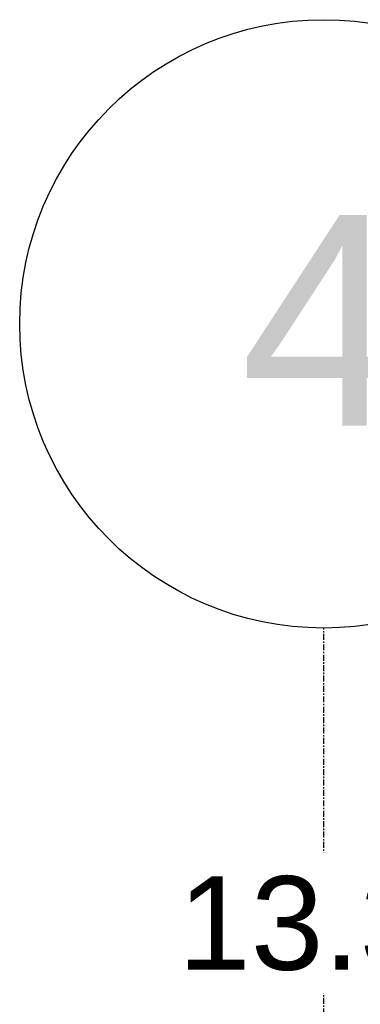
# Model space of a CAD drawing. Header units: millimetres. Extents: x 101535 to 192135, y -3968 to 17259.
# Tile 87 of 92: x 180283 to 181011, y 14168 to 16272. Entities that reach past the tile are written whole.
import ezdxf

# ---------------------------------------------------------------- set-up
doc = ezdxf.new("R2010")
doc.units = ezdxf.units.MM
doc.linetypes.add('Linia siatki', pattern=[22.225, 12.7, -3.175, 3.175, -3.175])
for name, color, linetype, lineweight in [('G-ANNO-DIMS', 7, 'Continuous', 30), ('S-GRID', 7, 'Continuous', 30), ('S-GRID-IDEN', 7, 'Continuous', 30)]:
    doc.layers.add(name, color=color, linetype=linetype, lineweight=lineweight)
doc.styles.add('Arial_4', font='arial.ttf', dxfattribs={"height": 450})
doc.styles.add('Arial_5', font='arial.ttf', dxfattribs={"height": 200})

# ---------------------------------------------------------------- blocks, each defined once
blk = doc.blocks.new('Siatka - M_Grot siatki - Okrąg-2159571-Przekrój 4')
at = {"layer": 'S-GRID-IDEN'}
blk.add_circle((97965, 15622.2), 650, dxfattribs=at)

msp = doc.modelspace()

# ---------------------------------------------------------------- linework, layer by layer
at = {"layer": 'S-GRID', "linetype": 'Linia siatki'}
msp.add_line((180933.2, 11746.4), (180933.2, 14972.2), dxfattribs=at)

# ---------------------------------------------------------------- block references
at = {"layer": 'S-GRID-IDEN'}
msp.add_blockref('Siatka - M_Grot siatki - Okrąg-2159571-Przekrój 4', (82968.2, 0), dxfattribs=at)

# ---------------------------------------------------------------- next in the draw order: texts
at = {"layer": 'G-ANNO-DIMS', "insert": (180621.9, 14441.9), "char_height": 200, "width": 837.394, "attachment_point": 1, "line_spacing_factor": 0.941778, "style": 'Arial_5', "bg_fill": 3, "box_fill_scale": 1.25, "bg_fill_color": 256, "bg_fill_true_color": 13158600, "bg_fill_transparency": 0}
msp.add_mtext('13.39', dxfattribs=at)
at = {"layer": 'S-GRID-IDEN', "insert": (180754.6, 15854.7), "char_height": 450, "width": 424.894, "attachment_point": 1, "style": 'Arial_4', "bg_fill": 3, "box_fill_scale": 1.25, "bg_fill_color": 256, "bg_fill_true_color": 13158600, "bg_fill_transparency": 0}
msp.add_mtext('\\fArial|b0|i0|c238|p34|;4', dxfattribs=at)

doc.saveas('drawing.dxf')
